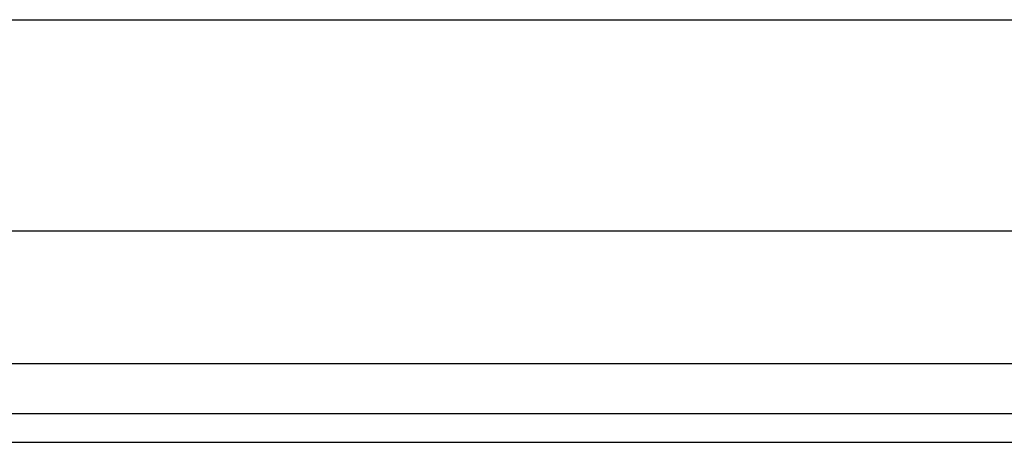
# Model space of a CAD drawing. Header units: inches. Extents: x 0 to 101, y -11 to 66.
# Tile 50 of 118: x 25.811 to 28.072, y 22.626 to 23.596. Entities that reach past the tile are written whole.
import ezdxf

# ---------------------------------------------------------------- set-up
doc = ezdxf.new("R2010")
doc.units = ezdxf.units.IN
doc.header["$LTSCALE"] = 6.067211
doc.header["$MEASUREMENT"] = 0
doc.layers.add('Visible Edges(ANSI)', color=7, linetype='Continuous', lineweight=25)
doc.layers.add('Visible Tangent Edges(ANSI)', color=7, linetype='Continuous', lineweight=25)

msp = doc.modelspace()

# ---------------------------------------------------------------- linework, layer by layer
at = {"layer": 'Visible Edges(ANSI)'}
for p, q in [((6.0815, 23.5957), (28.4307, 23.5957)), ((28.4307, 23.1107), (6.0815, 23.1107)), ((29.3559, 22.691), (5.1814, 22.691)), ((5.1814, 22.6258), (29.3559, 22.6258))]:
    msp.add_line(p, q, dxfattribs=at)
at = {"layer": 'Visible Tangent Edges(ANSI)'}
msp.add_line((29.3559, 22.8056), (5.1814, 22.8056), dxfattribs=at)

doc.saveas('drawing.dxf')
